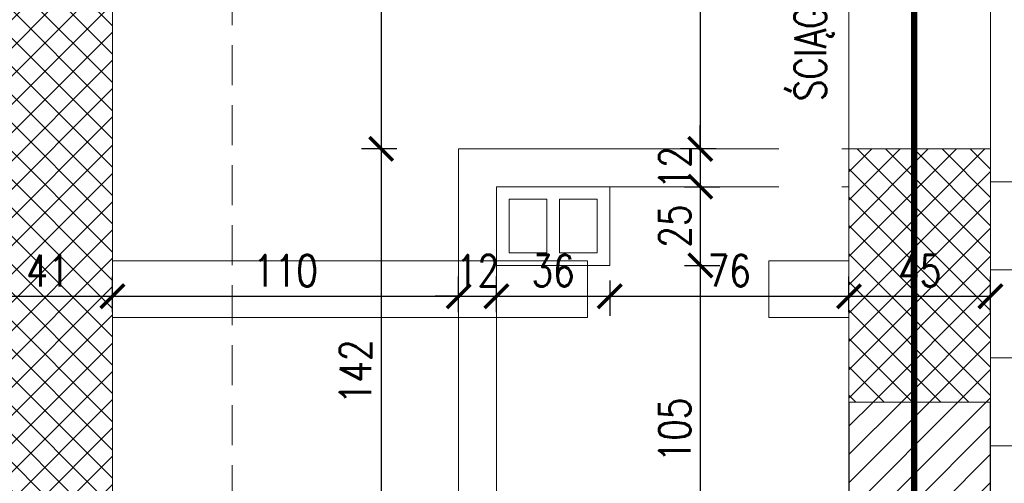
# Model space of a CAD drawing. Header units: millimetres. Extents: x 11984 to 50512, y -26688 to 13952.
# Tile 66 of 85: x 26152 to 26465, y 11053 to 11200. Entities that reach past the tile are written whole.
import ezdxf

# ---------------------------------------------------------------- set-up
doc = ezdxf.new("R2010")
doc.units = ezdxf.units.MM
doc.header["$MEASUREMENT"] = 0
doc.linetypes.add('HIDDEN', pattern=[9.525, 6.35, -3.175])
doc.layers.add('e-cad_opisy', color=7, linetype='Continuous')
for name, color, linetype, lineweight in [('e-cad_wymiary', 5, 'Continuous', 9), ('k-kreskowanie', 252, 'Continuous', 9), ('k-sciany', 4, 'Continuous', 30), ('k-widok', 1, 'Continuous', 20), ('k-wyburzenia', 215, 'PNEUMATIC2', 9), ('k-ściany działowe', 2, 'Continuous', 20), ('k-ściany istniejące', 190, 'Continuous', 18)]:
    doc.layers.add(name, color=color, linetype=linetype, lineweight=lineweight)
doc.styles.add('e-cad_1', font='simplex.shx', dxfattribs={"width": 0.8})
doc.linetypes.add('PNEUMATIC2', pattern='A,0.5,-0.25,["//",Standard,S=0.2,R=0,X=-0.1,Y=-0.1],-0.25', length=1)
doc.dimstyles.new('e-cad_1_50_[cm]', dxfattribs={"dimscale": 5, "dimtxt": 2, "dimasz": 1.5, "dimexe": 1.25, "dimexo": 0.625, "dimtad": 1, "dimdec": 0, "dimrnd": 0.1, "dimdsep": 46, "dimtxsty": 'e-cad_1', "dimblk": 'ARCHTICK', "dimcen": 1.5, "dimclrd": 256, "dimclre": 256, "dimclrt": 7, "dimadec": 0, "dimazin": 0, "dimtfac": 1, "dimtdec": 0, "dimtix": 1, "dimtmove": 0, "dimatfit": 0, "dimfxl": 0, "dimarcsym": 0})

# ---------------------------------------------------------------- blocks, each defined once
blk = doc.blocks.new('_ArchTick')
at = {"color": 0, "linetype": 'ByBlock', "const_width": 0.15}
blk.add_lwpolyline([(-0.5, -0.5), (0.5, 0.5)], dxfattribs=at)
blk = doc.blocks.new('*D359')
at = {"layer": 'Defpoints', "color": 0}
for p in [(26181.3, 11112.09), (26140.3, 11094.52), (26181.3, 11094.52)]:
    blk.add_point(p, dxfattribs=at)
at = {"layer": 'e-cad_wymiary', "lineweight": -2}
for p, q in [((26140.3, 11107.09), (26140.3, 11118.34)), ((26181.3, 11107.09), (26181.3, 11118.34)), ((26140.3, 11112.09), (26181.3, 11112.09))]:
    blk.add_line(p, q, dxfattribs=at)
at = {"layer": 'e-cad_wymiary', "lineweight": -2, "xscale": 7.5, "yscale": 7.5, "zscale": 7.5, "rotation": 180}
blk.add_blockref('_ArchTick', (26140.3, 11112.09), dxfattribs=at)
at = {"layer": 'e-cad_wymiary', "lineweight": -2, "xscale": 7.5, "yscale": 7.5, "zscale": 7.5}
blk.add_blockref('_ArchTick', (26181.3, 11112.09), dxfattribs=at)
at = {"layer": 'e-cad_wymiary', "color": 7, "insert": (26160.8, 11120.21), "char_height": 10, "attachment_point": 5, "style": 'e-cad_1'}
blk.add_mtext('41', dxfattribs=at)
blk = doc.blocks.new('*D360')
at = {"layer": 'Defpoints', "color": 0}
for p in [(26291.3, 11112.09), (26181.3, 11094.52), (26291.3, 11094.52)]:
    blk.add_point(p, dxfattribs=at)
at = {"layer": 'e-cad_wymiary', "lineweight": -2}
for p, q in [((26181.3, 11107.09), (26181.3, 11118.34)), ((26291.3, 11107.09), (26291.3, 11118.34)), ((26181.3, 11112.09), (26291.3, 11112.09))]:
    blk.add_line(p, q, dxfattribs=at)
at = {"layer": 'e-cad_wymiary', "lineweight": -2, "xscale": 7.5, "yscale": 7.5, "zscale": 7.5, "rotation": 180}
blk.add_blockref('_ArchTick', (26181.3, 11112.09), dxfattribs=at)
at = {"layer": 'e-cad_wymiary', "lineweight": -2, "xscale": 7.5, "yscale": 7.5, "zscale": 7.5}
blk.add_blockref('_ArchTick', (26291.3, 11112.09), dxfattribs=at)
at = {"layer": 'e-cad_wymiary', "color": 7, "insert": (26236.3, 11120.21), "char_height": 10, "attachment_point": 5, "style": 'e-cad_1'}
blk.add_mtext('110', dxfattribs=at)
blk = doc.blocks.new('*D361')
at = {"layer": 'Defpoints', "color": 0}
for p in [(26303.3, 11112.09), (26291.3, 11094.52), (26303.3, 11094.52)]:
    blk.add_point(p, dxfattribs=at)
at = {"layer": 'e-cad_wymiary', "lineweight": -2}
for p, q in [((26291.3, 11107.09), (26291.3, 11118.34)), ((26303.3, 11107.09), (26303.3, 11118.34)), ((26291.3, 11112.09), (26283.8, 11112.09)), ((26291.3, 11112.09), (26303.3, 11112.09)), ((26303.3, 11112.09), (26310.8, 11112.09))]:
    blk.add_line(p, q, dxfattribs=at)
at = {"layer": 'e-cad_wymiary', "lineweight": -2, "xscale": 7.5, "yscale": 7.5, "zscale": 7.5}
blk.add_blockref('_ArchTick', (26291.3, 11112.09), dxfattribs=at)
at = {"layer": 'e-cad_wymiary', "lineweight": -2, "xscale": 7.5, "yscale": 7.5, "zscale": 7.5, "rotation": 180}
blk.add_blockref('_ArchTick', (26303.3, 11112.09), dxfattribs=at)
at = {"layer": 'e-cad_wymiary', "color": 7, "insert": (26297.3, 11120.21), "char_height": 10, "attachment_point": 5, "style": 'e-cad_1'}
blk.add_mtext('12', dxfattribs=at)
blk = doc.blocks.new('*D362')
at = {"layer": 'Defpoints', "color": 0}
for p in [(26339.3, 11121.89), (26339.3, 11112.09), (26303.3, 11094.52)]:
    blk.add_point(p, dxfattribs=at)
at = {"layer": 'e-cad_wymiary', "lineweight": -2}
for p, q in [((26303.3, 11107.09), (26303.3, 11118.34)), ((26339.3, 11117.09), (26339.3, 11105.84)), ((26303.3, 11112.09), (26339.3, 11112.09))]:
    blk.add_line(p, q, dxfattribs=at)
at = {"layer": 'e-cad_wymiary', "lineweight": -2, "xscale": 7.5, "yscale": 7.5, "zscale": 7.5, "rotation": 180}
blk.add_blockref('_ArchTick', (26303.3, 11112.09), dxfattribs=at)
at = {"layer": 'e-cad_wymiary', "lineweight": -2, "xscale": 7.5, "yscale": 7.5, "zscale": 7.5}
blk.add_blockref('_ArchTick', (26339.3, 11112.09), dxfattribs=at)
at = {"layer": 'e-cad_wymiary', "color": 7, "insert": (26321.3, 11120.21), "char_height": 10, "attachment_point": 5, "style": 'e-cad_1'}
blk.add_mtext('36', dxfattribs=at)
blk = doc.blocks.new('*D363')
at = {"layer": 'Defpoints', "color": 0}
for p in [(26339.3, 11121.89), (26415.3, 11112.09), (26415.3, 11093.27)]:
    blk.add_point(p, dxfattribs=at)
at = {"layer": 'e-cad_wymiary', "lineweight": -2}
for p, q in [((26339.3, 11117.09), (26339.3, 11105.84)), ((26415.3, 11107.09), (26415.3, 11118.34)), ((26339.3, 11112.09), (26415.3, 11112.09))]:
    blk.add_line(p, q, dxfattribs=at)
at = {"layer": 'e-cad_wymiary', "lineweight": -2, "xscale": 7.5, "yscale": 7.5, "zscale": 7.5, "rotation": 180}
blk.add_blockref('_ArchTick', (26339.3, 11112.09), dxfattribs=at)
at = {"layer": 'e-cad_wymiary', "lineweight": -2, "xscale": 7.5, "yscale": 7.5, "zscale": 7.5}
blk.add_blockref('_ArchTick', (26415.3, 11112.09), dxfattribs=at)
at = {"layer": 'e-cad_wymiary', "color": 7, "insert": (26377.3, 11120.21), "char_height": 10, "attachment_point": 5, "style": 'e-cad_1'}
blk.add_mtext('76', dxfattribs=at)
blk = doc.blocks.new('*D364')
at = {"layer": 'Defpoints', "color": 0}
for p in [(26460.3, 11112.09), (26415.3, 11093.27), (26460.3, 11093.27)]:
    blk.add_point(p, dxfattribs=at)
at = {"layer": 'e-cad_wymiary', "lineweight": -2}
for p, q in [((26415.3, 11107.09), (26415.3, 11118.34)), ((26460.3, 11107.09), (26460.3, 11118.34)), ((26415.3, 11112.09), (26460.3, 11112.09))]:
    blk.add_line(p, q, dxfattribs=at)
at = {"layer": 'e-cad_wymiary', "lineweight": -2, "xscale": 7.5, "yscale": 7.5, "zscale": 7.5, "rotation": 180}
blk.add_blockref('_ArchTick', (26415.3, 11112.09), dxfattribs=at)
at = {"layer": 'e-cad_wymiary', "lineweight": -2, "xscale": 7.5, "yscale": 7.5, "zscale": 7.5}
blk.add_blockref('_ArchTick', (26460.3, 11112.09), dxfattribs=at)
at = {"layer": 'e-cad_wymiary', "color": 7, "insert": (26437.8, 11120.21), "char_height": 10, "attachment_point": 5, "style": 'e-cad_1'}
blk.add_mtext('45', dxfattribs=at)
blk = doc.blocks.new('*D373')
at = {"layer": 'Defpoints', "color": 0}
for p in [(26291.3, 11266.92), (26181.3, 11239.94), (26291.3, 11158.89)]:
    blk.add_point(p, dxfattribs=at)
at = {"layer": 'e-cad_wymiary', "lineweight": -2}
for p, q in [((26181.3, 11261.92), (26181.3, 11273.17)), ((26291.3, 11261.92), (26291.3, 11273.17)), ((26181.3, 11266.92), (26291.3, 11266.92))]:
    blk.add_line(p, q, dxfattribs=at)
at = {"layer": 'e-cad_wymiary', "lineweight": -2, "xscale": 7.5, "yscale": 7.5, "zscale": 7.5, "rotation": 180}
blk.add_blockref('_ArchTick', (26181.3, 11266.92), dxfattribs=at)
at = {"layer": 'e-cad_wymiary', "lineweight": -2, "xscale": 7.5, "yscale": 7.5, "zscale": 7.5}
blk.add_blockref('_ArchTick', (26291.3, 11266.92), dxfattribs=at)
at = {"layer": 'e-cad_wymiary', "color": 7, "insert": (26236.3, 11275.04), "char_height": 10, "attachment_point": 5, "style": 'e-cad_1'}
blk.add_mtext('110', dxfattribs=at)
blk = doc.blocks.new('*D374')
at = {"layer": 'Defpoints', "color": 0}
for p in [(26415.3, 11266.92), (26415.3, 11234.32), (26291.3, 11158.89)]:
    blk.add_point(p, dxfattribs=at)
at = {"layer": 'e-cad_wymiary', "lineweight": -2}
for p, q in [((26291.3, 11261.92), (26291.3, 11273.17)), ((26415.3, 11261.92), (26415.3, 11273.17)), ((26291.3, 11266.92), (26415.3, 11266.92))]:
    blk.add_line(p, q, dxfattribs=at)
at = {"layer": 'e-cad_wymiary', "lineweight": -2, "xscale": 7.5, "yscale": 7.5, "zscale": 7.5, "rotation": 180}
blk.add_blockref('_ArchTick', (26291.3, 11266.92), dxfattribs=at)
at = {"layer": 'e-cad_wymiary', "lineweight": -2, "xscale": 7.5, "yscale": 7.5, "zscale": 7.5}
blk.add_blockref('_ArchTick', (26415.3, 11266.92), dxfattribs=at)
at = {"layer": 'e-cad_wymiary', "color": 7, "insert": (26353.3, 11275.04), "char_height": 10, "attachment_point": 5, "style": 'e-cad_1'}
blk.add_mtext('124', dxfattribs=at)
blk = doc.blocks.new('*D427')
at = {"layer": 'Defpoints', "color": 0}
for p in [(26287.37, 11322.32), (26266.66, 11158.89), (26291.3, 11158.89)]:
    blk.add_point(p, dxfattribs=at)
at = {"layer": 'e-cad_wymiary', "lineweight": -2}
for p, q in [((26271.66, 11322.32), (26260.41, 11322.32)), ((26266.66, 11322.32), (26266.66, 11158.89)), ((26271.66, 11158.89), (26260.41, 11158.89))]:
    blk.add_line(p, q, dxfattribs=at)
at = {"layer": 'e-cad_wymiary', "lineweight": -2, "xscale": 7.5, "yscale": 7.5, "zscale": 7.5}
for p, rotation in [((26266.66, 11322.32), 90), ((26266.66, 11158.89), 270)]:
    blk.add_blockref('_ArchTick', p, dxfattribs=dict(at, rotation=rotation))
at = {"layer": 'e-cad_wymiary', "color": 7, "insert": (26258.53, 11240.61), "char_height": 10, "attachment_point": 5, "rotation": 90, "style": 'e-cad_1'}
blk.add_mtext('163', dxfattribs=at)
blk = doc.blocks.new('*D428')
at = {"layer": 'Defpoints', "color": 0}
for p in [(26291.3, 11158.89), (26266.66, 11017.32), (26286.3, 11017.32)]:
    blk.add_point(p, dxfattribs=at)
at = {"layer": 'e-cad_wymiary', "lineweight": -2}
for p, q in [((26271.66, 11158.89), (26260.41, 11158.89)), ((26266.66, 11158.89), (26266.66, 11017.32)), ((26271.66, 11017.32), (26260.41, 11017.32))]:
    blk.add_line(p, q, dxfattribs=at)
at = {"layer": 'e-cad_wymiary', "lineweight": -2, "xscale": 7.5, "yscale": 7.5, "zscale": 7.5}
for p, rotation in [((26266.66, 11158.89), 90), ((26266.66, 11017.32), 270)]:
    blk.add_blockref('_ArchTick', p, dxfattribs=dict(at, rotation=rotation))
at = {"layer": 'e-cad_wymiary', "color": 7, "insert": (26258.53, 11088.11), "char_height": 10, "attachment_point": 5, "rotation": 90, "style": 'e-cad_1'}
blk.add_mtext('142', dxfattribs=at)
blk = doc.blocks.new('*D431')
at = {"layer": 'Defpoints', "color": 0}
for p in [(26379.43, 11322.32), (26368.09, 11158.89), (26379.43, 11158.89)]:
    blk.add_point(p, dxfattribs=at)
at = {"layer": 'e-cad_wymiary', "lineweight": -2}
for p, q in [((26373.09, 11322.32), (26361.84, 11322.32)), ((26368.09, 11322.32), (26368.09, 11158.89)), ((26373.09, 11158.89), (26361.84, 11158.89))]:
    blk.add_line(p, q, dxfattribs=at)
at = {"layer": 'e-cad_wymiary', "lineweight": -2, "xscale": 7.5, "yscale": 7.5, "zscale": 7.5}
for p, rotation in [((26368.09, 11322.32), 90), ((26368.09, 11158.89), 270)]:
    blk.add_blockref('_ArchTick', p, dxfattribs=dict(at, rotation=rotation))
at = {"layer": 'e-cad_wymiary', "color": 7, "insert": (26359.96, 11240.61), "char_height": 10, "attachment_point": 5, "rotation": 90, "style": 'e-cad_1'}
blk.add_mtext('163', dxfattribs=at)
blk = doc.blocks.new('*D432')
at = {"layer": 'Defpoints', "color": 0}
for p in [(26379.43, 11158.89), (26350.18, 11146.89), (26368.09, 11146.89)]:
    blk.add_point(p, dxfattribs=at)
at = {"layer": 'e-cad_wymiary', "lineweight": -2}
for p, q in [((26368.09, 11158.89), (26368.09, 11166.39)), ((26373.09, 11158.89), (26361.84, 11158.89)), ((26368.09, 11158.89), (26368.09, 11146.89)), ((26363.09, 11146.89), (26374.34, 11146.89)), ((26368.09, 11146.89), (26368.09, 11139.39))]:
    blk.add_line(p, q, dxfattribs=at)
at = {"layer": 'e-cad_wymiary', "lineweight": -2, "xscale": 7.5, "yscale": 7.5, "zscale": 7.5}
for p, rotation in [((26368.09, 11158.89), 270), ((26368.09, 11146.89), 90)]:
    blk.add_blockref('_ArchTick', p, dxfattribs=dict(at, rotation=rotation))
at = {"layer": 'e-cad_wymiary', "color": 7, "insert": (26359.96, 11152.89), "char_height": 10, "attachment_point": 5, "rotation": 90, "style": 'e-cad_1'}
blk.add_mtext('12', dxfattribs=at)
blk = doc.blocks.new('*D433')
at = {"layer": 'Defpoints', "color": 0}
for p in [(26350.18, 11146.89), (26339.3, 11121.89), (26368.09, 11121.89)]:
    blk.add_point(p, dxfattribs=at)
at = {"layer": 'e-cad_wymiary', "lineweight": -2}
for p, q in [((26363.09, 11146.89), (26374.34, 11146.89)), ((26368.09, 11146.89), (26368.09, 11121.89)), ((26363.09, 11121.89), (26374.34, 11121.89))]:
    blk.add_line(p, q, dxfattribs=at)
at = {"layer": 'e-cad_wymiary', "lineweight": -2, "xscale": 7.5, "yscale": 7.5, "zscale": 7.5}
for p, rotation in [((26368.09, 11146.89), 90), ((26368.09, 11121.89), 270)]:
    blk.add_blockref('_ArchTick', p, dxfattribs=dict(at, rotation=rotation))
at = {"layer": 'e-cad_wymiary', "color": 7, "insert": (26359.96, 11134.39), "char_height": 10, "attachment_point": 5, "rotation": 90, "style": 'e-cad_1'}
blk.add_mtext('25', dxfattribs=at)
blk = doc.blocks.new('*D434')
at = {"layer": 'Defpoints', "color": 0}
for p in [(26339.3, 11121.89), (26368.09, 11017.32), (26383.67, 11017.32)]:
    blk.add_point(p, dxfattribs=at)
at = {"layer": 'e-cad_wymiary', "lineweight": -2}
for p, q in [((26363.09, 11121.89), (26374.34, 11121.89)), ((26368.09, 11121.89), (26368.09, 11017.32)), ((26373.09, 11017.32), (26361.84, 11017.32))]:
    blk.add_line(p, q, dxfattribs=at)
at = {"layer": 'e-cad_wymiary', "lineweight": -2, "xscale": 7.5, "yscale": 7.5, "zscale": 7.5}
for p, rotation in [((26368.09, 11121.89), 90), ((26368.09, 11017.32), 270)]:
    blk.add_blockref('_ArchTick', p, dxfattribs=dict(at, rotation=rotation))
at = {"layer": 'e-cad_wymiary', "color": 7, "insert": (26359.96, 11069.61), "char_height": 10, "attachment_point": 5, "rotation": 90, "style": 'e-cad_1'}
blk.add_mtext('105', dxfattribs=at)

msp = doc.modelspace()

# ---------------------------------------------------------------- hatches: boundary and pattern name
at = {"layer": 'k-kreskowanie'}
h = msp.add_hatch(dxfattribs=at)
h.set_pattern_fill('ANSI37', color=256, scale=2, style=0)
h.set_pattern_definition([(45, (28373.457, -11648.78), (-4.490128, 4.490128), []), (135, (28373.457, -11648.78), (-4.490128, -4.490128), [])])
h.paths.add_polyline_path([(26042.3, 11323.52), (26042.3, 11368.7), (26128.21, 11368.7), (26219.37, 11368.7), (26219.37, 11322.32), (26181.3, 11322.32), (26181.3, 11005.43), (26148.3, 11005.43), (26148.3, 11018.43), (26140.3, 11018.43), (26140.3, 11323.52)])
h.paths.add_polyline_path([(25423.3, 11236.3), (25423.3, 11368.7), (25897.05, 11368.7), (25897.05, 11323.52), (25795.3, 11323.52), (25795.3, 11303.52), (25771.3, 11303.52), (25771.3, 11323.52), (25468.3, 11323.52), (25468.3, 11236.3), (25444.04, 11236.3)])
h.paths.add_polyline_path([(26219.37, 11368.7), (26460.3, 11368.7), (26460.3, 11234.32), (26415.3, 11234.32), (26415.3, 11322.32), (26219.37, 11322.32)])
h.paths.add_polyline_path([(26415.3, 11146.89), (26415.3, 11158.89), (26460.3, 11158.89), (26460.3, 11078.49), (26415.3, 11078.49)])
h.paths.add_polyline_path([(26168.06, 11112.71), (26153.54, 11112.71), (26153.54, 11127.71), (26168.06, 11127.71)], flags=24)
h.paths.add_polyline_path([(26168.06, 11267.54), (26153.54, 11267.54), (26153.54, 11282.54), (26168.06, 11282.54)], flags=24)
h.paths.add_polyline_path([(26446.78, 11112.71), (26428.82, 11112.71), (26428.82, 11127.71), (26446.78, 11127.71)], flags=24)
h = msp.add_hatch(dxfattribs=at)
h.set_pattern_fill('ANSI31', color=256, scale=2, angle=360, style=0)
h.set_pattern_definition([(405, (28373.457, -11648.78), (-4.490128, 4.490128), [])])
h.paths.add_polyline_path([(27172.47, 10359.34), (27272.37, 10359.34), (27272.37, 10402.52), (27179.77, 10402.52), (27172.47, 10402.52)])
h.paths.add_polyline_path([(27827.47, 10402.52), (27827.47, 10359.34), (27927.37, 10359.34), (27927.37, 10402.52)])
h.paths.add_polyline_path([(26625.2, 10359.34), (26715.79, 10359.34), (26715.79, 10402.52), (26625.2, 10402.52)])
h.paths.add_polyline_path([(25952.83, 10359.34), (26042.83, 10359.34), (26042.83, 10402.52), (25953.18, 10402.52), (25952.83, 10402.52)])
h.paths.add_polyline_path([(26415.3, 11078.49), (26460.3, 11078.49), (26460.3, 11005.32), (26415.3, 11005.32), (26415.3, 11078.49)])
h.paths.add_polyline_path([(26317.3, 10834.32), (26332.3, 10834.32), (26332.3, 10809.77), (26407.3, 10809.77), (26407.3, 10801.99), (26317.3, 10801.99)])
h.paths.add_polyline_path([(26140.3, 10951.32), (26140.3, 11018.43), (26148.3, 11018.43), (26148.3, 11005.43), (26181.3, 11005.43), (26181.3, 10951.32)])
h.paths.add_polyline_path([(26039.3, 10375), (25958.11, 10375), (25958.11, 10390), (26039.3, 10390)], flags=24)
h.paths.add_polyline_path([(26711.33, 10373.86), (26630.14, 10373.86), (26630.14, 10388.86), (26711.33, 10388.86)], flags=24)
h.paths.add_polyline_path([(26367.46, 10811.05), (26367.46, 10800.71), (26352.46, 10800.71), (26352.46, 10811.05)], flags=9)
h.paths.add_polyline_path([(26429.61, 11016.85), (26301.94, 11016.85), (26301.94, 11050.42), (26429.61, 11050.42)], flags=9)
h.paths.add_polyline_path([(27263.49, 10374.43), (27182.3, 10374.43), (27182.3, 10389.43), (27263.49, 10389.43)], flags=24)
h.paths.add_polyline_path([(27917.06, 10374.3), (27835.87, 10374.3), (27835.87, 10389.3), (27917.06, 10389.3)], flags=24)

# ---------------------------------------------------------------- linework, layer by layer
at = {"layer": 'e-cad_wymiary', "linetype": 'HIDDEN', "ltscale": 2, "const_width": 2}
msp.add_lwpolyline([(26435.99, 11377.2), (26435.99, 10776.11)], dxfattribs=at)
at = {"layer": 'k-sciany'}
msp.add_lwpolyline([(26415.3, 11078.49), (26415.3, 11005.32), (26460.3, 11005.32), (26460.3, 11078.49)], dxfattribs=at)
at = {"layer": 'k-widok'}
for p, q in [((26415.3, 11158.89), (26415.3, 11234.32)), ((26460.3, 11158.89), (26460.3, 11234.32))]:
    msp.add_line(p, q, dxfattribs=at)
at = {"layer": 'k-widok', "color": 4, "linetype": 'HIDDEN', "ltscale": 2}
msp.add_lwpolyline([(25383.3, 11408.7), (25383.3, 9699.58), (28458.44, 9699.58), (28458.44, 11414.5), (27622.37, 11414.5), (27622.37, 10874.32), (26219.37, 10874.32), (26219.37, 11408.7), (25383.3, 11408.7)], dxfattribs=at)
at = {"layer": 'k-widok'}
for points in [[(26339.3, 11121.89), (26303.3, 11121.89), (26303.3, 11146.89), (26339.3, 11146.89)], [(26319.3, 11125.89), (26307.3, 11125.89), (26307.3, 11142.89), (26319.3, 11142.89)], [(26323.3, 11142.89), (26335.3, 11142.89), (26335.3, 11125.89), (26323.3, 11125.89)]]:
    msp.add_lwpolyline(points, close=True, dxfattribs=at)
at = {"layer": 'k-wyburzenia', "ltscale": 25}
for points in [[(26594.92, 11148.44), (26460.3, 11148.44)], [(26181.3, 11105.32), (26332.21, 11105.32), (26332.21, 11123.32), (26181.3, 11123.32)], [(26415.3, 11123.32), (26389.81, 11123.32)], [(26389.81, 11123.32), (26389.81, 11105.32)], [(26594.92, 11120.5), (26460.3, 11120.5)], [(26389.81, 11105.32), (26415.3, 11105.32)], [(26594.92, 11092.56), (26460.3, 11092.56)], [(26594.92, 11064.62), (26460.3, 11064.62)]]:
    msp.add_lwpolyline(points, dxfattribs=at)
at = {"layer": 'k-ściany działowe'}
msp.add_lwpolyline([(26415.3, 11158.89), (26291.3, 11158.89), (26291.3, 11017.32), (26286.3, 11017.32), (26286.3, 11005.32), (26308.3, 11005.32), (26308.3, 11017.32), (26303.3, 11017.32), (26303.3, 11146.89), (26415.3, 11146.89), (26415.3, 11158.89)], dxfattribs=at)
at = {"layer": 'k-ściany istniejące'}
for points in [[(26181.3, 11005.43), (26181.3, 11322.32)], [(26415.3, 11158.89), (26415.3, 11078.49)], [(26460.3, 11158.89), (26415.3, 11158.89)], [(26460.3, 11078.59), (26460.3, 11158.89)], [(26460.3, 11158.89), (26460.3, 11120.5)], [(26415.3, 11078.49), (26460.3, 11078.49)]]:
    msp.add_lwpolyline(points, dxfattribs=at)

# ---------------------------------------------------------------- dimensions: what is measured, and where the dimension line sits
at = {"layer": 'e-cad_wymiary'}
for base, p1, p2, picture, middle in [((26266.66, 11158.89), (26287.37, 11322.32), (26291.3, 11158.89), '*D427', (26258.53, 11240.61)), ((26368.09, 11158.89), (26379.43, 11322.32), (26379.43, 11158.89), '*D431', (26359.96, 11240.61))]:
    dim = msp.add_linear_dim(base=base, p1=p1, p2=p2, angle=90, dimstyle='e-cad_1_50_[cm]', dxfattribs=at)
    dim.commit()
    dim.dimension.update_dxf_attribs({"geometry": picture, "text_midpoint": middle})
for base, p1, p2, picture, middle in [((26291.3, 11266.92), (26181.3, 11239.94), (26291.3, 11158.89), '*D373', (26236.3, 11275.04)), ((26415.3, 11266.92), (26291.3, 11158.89), (26415.3, 11234.32), '*D374', (26353.3, 11275.04)), ((26181.3, 11112.09), (26140.3, 11094.52), (26181.3, 11094.52), '*D359', (26160.8, 11120.21)), ((26291.3, 11112.09), (26181.3, 11094.52), (26291.3, 11094.52), '*D360', (26236.3, 11120.21)), ((26303.3, 11112.09), (26291.3, 11094.52), (26303.3, 11094.52), '*D361', (26297.3, 11120.21)), ((26339.3, 11112.09), (26303.3, 11094.52), (26339.3, 11121.89), '*D362', (26321.3, 11120.21)), ((26415.3, 11112.09), (26339.3, 11121.89), (26415.3, 11093.27), '*D363', (26377.3, 11120.21)), ((26460.3, 11112.09), (26415.3, 11093.27), (26460.3, 11093.27), '*D364', (26437.8, 11120.21))]:
    dim = msp.add_linear_dim(base=base, p1=p1, p2=p2, dimstyle='e-cad_1_50_[cm]', override={"dimtmove": 1}, dxfattribs=at)
    dim.commit()
    dim.dimension.update_dxf_attribs({"geometry": picture, "text_midpoint": middle})
for base, p1, p2, picture, middle in [((26368.09, 11146.89), (26379.43, 11158.89), (26350.18, 11146.89), '*D432', (26359.96, 11152.89)), ((26266.66, 11017.32), (26291.3, 11158.89), (26286.3, 11017.32), '*D428', (26258.53, 11088.11)), ((26368.09, 11121.89), (26350.18, 11146.89), (26339.3, 11121.89), '*D433', (26359.96, 11134.39)), ((26368.09, 11017.32), (26339.3, 11121.89), (26383.67, 11017.32), '*D434', (26359.96, 11069.61))]:
    dim = msp.add_linear_dim(base=base, p1=p1, p2=p2, angle=90, dimstyle='e-cad_1_50_[cm]', override={"dimtmove": 1}, dxfattribs=at)
    dim.commit()
    dim.dimension.update_dxf_attribs({"geometry": picture, "text_midpoint": middle})

# ---------------------------------------------------------------- next in the draw order: texts
at = {"layer": 'e-cad_opisy', "linetype": 'Continuous', "insert": (26398.04, 11238.31), "char_height": 10, "width": 205.7718, "attachment_point": 2, "rotation": 90, "style": 'e-cad_1', "bg_fill": 2}
msp.add_mtext('ŚCIĄG STALOWY %%C32mm', dxfattribs=at)

doc.saveas('drawing.dxf')
